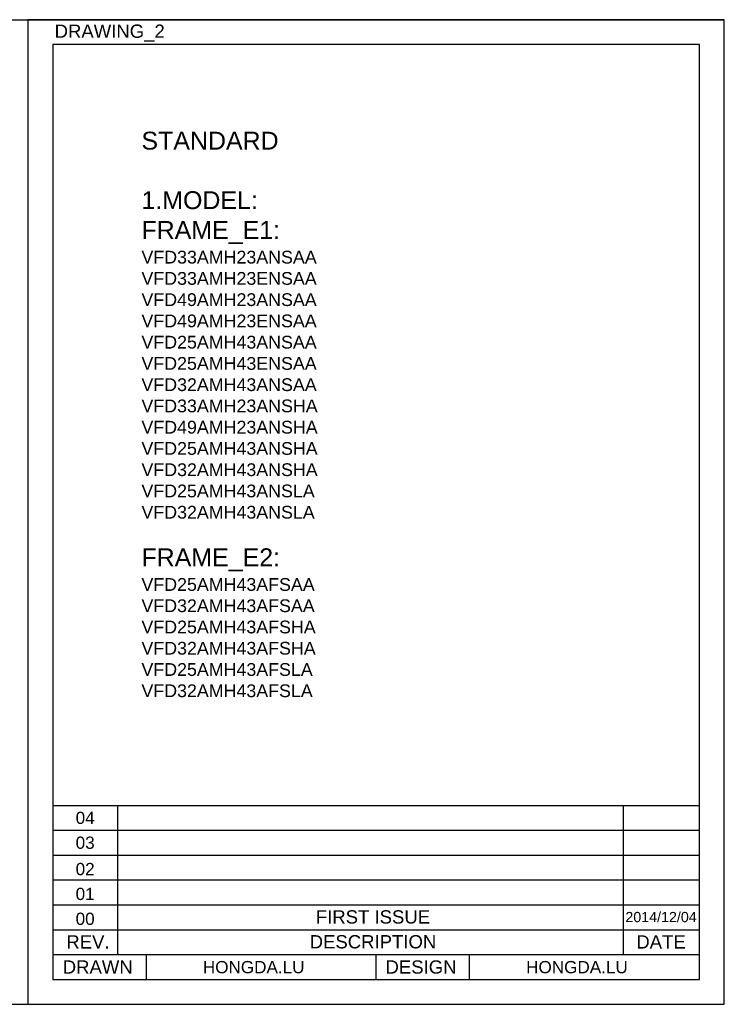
# Model space of a CAD drawing. Header units: millimetres. Extents: x 0 to 1105, y 0 to 772.
# Tile 58 of 58: x 552 to 1105, y 0 to 772. Entities that reach past the tile are written whole.
import ezdxf

# ---------------------------------------------------------------- set-up
doc = ezdxf.new("R2010")
doc.units = ezdxf.units.MM
doc.header["$LTSCALE"] = 60.775
doc.linetypes.add('HIDDEN2', pattern=[4.7625, 3.175, -1.5875])
doc.layers.get('0').update_dxf_attribs({"linetype": 'CONTINUOUS'})
doc.layers.add('DIM', color=7, linetype='CONTINUOUS')
doc.layers.add('圖層1', color=7, linetype='HIDDEN2')
doc.styles.get("Standard").update_dxf_attribs({"font": 'micross.ttf'})
doc.styles.add('TEXTSTYLE_2', font='arial.ttf')

msp = doc.modelspace()

# ---------------------------------------------------------------- linework, layer by layer
at = {"color": 7, "linetype": 'Continuous'}
for p, q in [((0, 772.2), (1105, 772.2)), ((1105, 0), (1105, 772.2)), ((0, 0), (1105, 0))]:
    msp.add_line(p, q, dxfattribs=at)
at = {"layer": 'DIM', "color": 4, "linetype": 'Continuous'}
for p, q in [((559, 772.2), (559, 0)), ((1105, 772.2), (559, 772.2)), ((1105, 0), (1105, 772.2)), ((559, 0), (1105, 0))]:
    msp.add_line(p, q, dxfattribs=at)
at = {"layer": 'DIM', "color": 3, "linetype": 'Continuous'}
for p, q in [((578.5, 752.7), (578.5, 19.5)), ((1085.5, 752.7), (578.5, 752.7)), ((1085.5, 19.5), (1085.5, 752.7)), ((578.5, 156), (1085.5, 156)), ((629.18, 156), (629.18, 39)), ((1025.58, 156), (1025.58, 39)), ((578.5, 136.5), (1085.5, 136.5)), ((578.5, 117), (1085.5, 117)), ((578.5, 97.5), (1085.5, 97.5)), ((578.5, 78), (1085.5, 78)), ((578.5, 58.5), (1085.5, 58.5)), ((578.5, 39), (1085.5, 39)), ((651.82, 19.5), (651.82, 39)), ((832, 19.5), (832, 39)), ((905.32, 19.5), (905.32, 39)), ((578.5, 19.5), (1085.5, 19.5))]:
    msp.add_line(p, q, dxfattribs=at)

# ---------------------------------------------------------------- texts
at = {"layer": 'DIM', "color": 6, "linetype": 'Continuous', "attachment_point": 2, "line_spacing_factor": 0.9, "style": 'TEXTSTYLE_2'}
for s, insert, char_height, width in [('DRAWING_2', (623.06, 768.39), 10.4, 86.2543), ('FIRST ISSUE', (829.51, 73.75), 10.4, 89.3859), ('2014/12/04', (1055.4, 72.45), 8, 55.9108), ('REV.', (606.01, 54.15), 10.4, 33.829), ('DESCRIPTION', (829.51, 54.25), 10.4, 99.09), ('DATE', (1055.4, 54.15), 10.4, 38.6617), ('DRAWN', (613.69, 34.46), 10.4, 54.7836), ('HONGDA.LU', (735.97, 33.97), 9.6, 79.6193), ('DESIGN', (867.19, 34.46), 10.4, 55.5955), ('HONGDA.LU', (989.47, 33.97), 9.6, 79.6193)]:
    msp.add_mtext(s, dxfattribs=dict(at, insert=insert, char_height=char_height, width=width))
at = {"layer": 'DIM', "color": 6, "linetype": 'Continuous', "char_height": 9.6, "width": 14.9175, "attachment_point": 2, "style": 'TEXTSTYLE_2'}
for s, insert in [('04', (603.84, 151.05)), ('03', (603.84, 131.55)), ('02', (603.82, 110.88)), ('01', (603.82, 91.38)), ('00', (603.82, 71.88))]:
    msp.add_mtext(s, dxfattribs=dict(at, insert=insert))
at = {"layer": '圖層1', "insert": (647.98, 684.33), "char_height": 5, "width": 445.2318, "attachment_point": 1}
msp.add_mtext('{\\H2.8x;STANDARD\\P\\P1.MODEL:\\PFRAME_E1:\\P\\H0.7143x;VFD33AMH23ANSAA\\PVFD33AMH23ENSAA\\PVFD49AMH23ANSAA\\PVFD49AMH23ENSAA\\PVFD25AMH43ANSAA\\PVFD25AMH43ENSAA\\PVFD32AMH43ANSAA\\C1;\\P\\C256;VFD33AMH23ANSHA\\PVFD49AMH23ANSHA\\PVFD25AMH43ANSHA\\PVFD32AMH43ANSHA\\H0.99996x;\\P\\H0.99998x;VFD25AMH43ANSLA\\P\\H0.99998x;VFD32AMH43ANSLA\\P\\P\\H1.4x;FRAME_E2:\\P\\H0.7143x;VFD25AMH43AFSAA\\PVFD32AMH43AFSAA\\PVFD25AMH43AFSHA\\PVFD32AMH43AFSHA\\P\\H0.99998x;VFD25AMH43AFSLA\\P\\H0.99998x;VFD32AMH43AFSLA}', dxfattribs=at)

doc.saveas('drawing.dxf')
